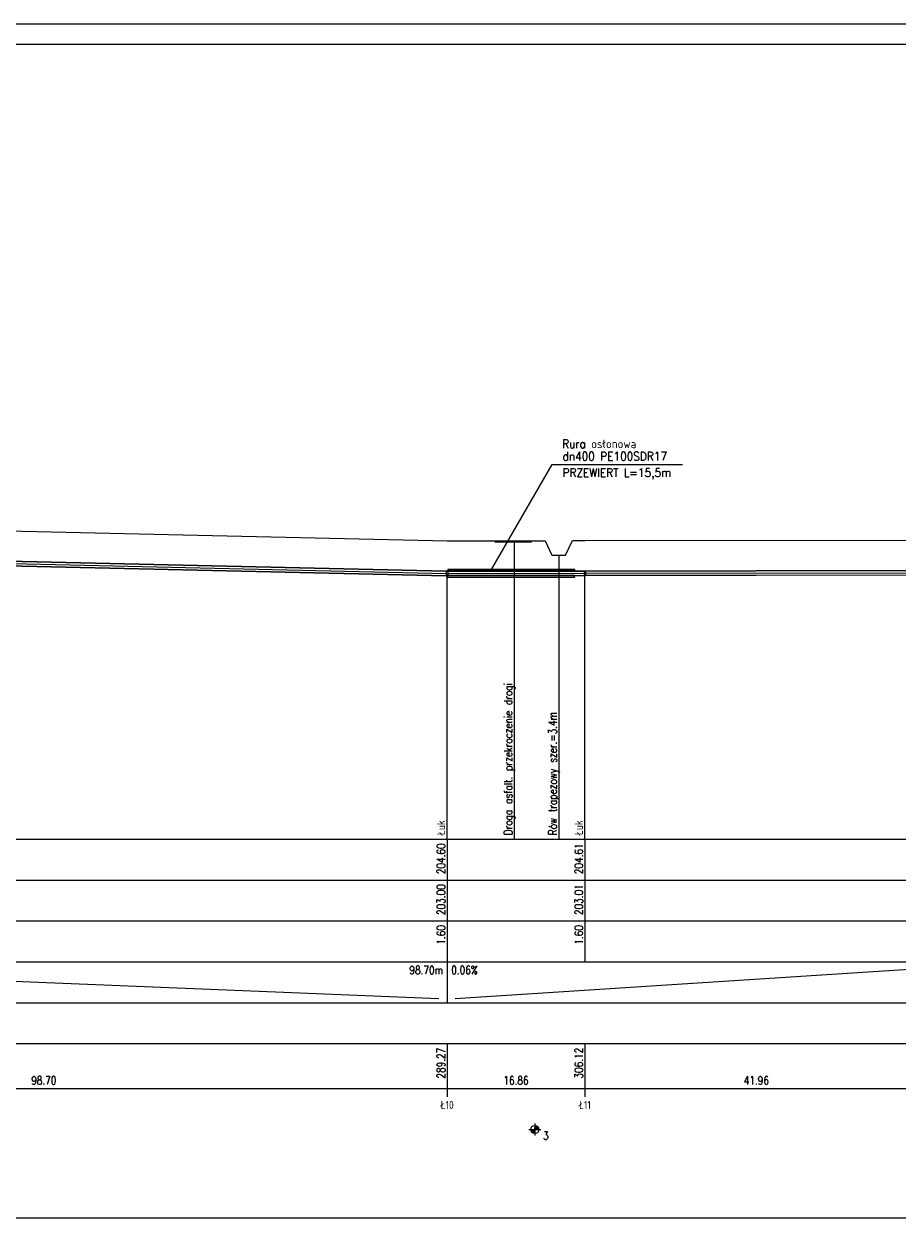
# Model space of a CAD drawing. Extents: x 122 to 1445, y -293 to 2085.
# Tile 32 of 38: x 741 to 955, y 1788 to 2083. Entities that reach past the tile are written whole.
import ezdxf
from ezdxf.enums import TextEntityAlignment as Align

# ---------------------------------------------------------------- set-up
doc = ezdxf.new("R2010")
doc.units = 0
doc.header["$LTSCALE"] = 0.2
doc.header["$MEASUREMENT"] = 0
for name, color, linetype in [('Liczby', 7, 'CONTINUOUS'), ('Linie_odn', 7, 'CONTINUOUS'), ('Linie_opisowe', 7, 'CONTINUOUS'), ('Linie_tabeli', 7, 'CONTINUOUS'), ('Odcinki', 7, 'CONTINUOUS'), ('Opis_PZ', 7, 'CONTINUOUS'), ('Opis_uzbr_n', 7, 'CONTINUOUS'), ('Osie', 7, 'CONTINUOUS'), ('Rury_ochr', 7, 'CONTINUOUS'), ('Teksty', 7, 'CONTINUOUS'), ('Teren_istn', 3, 'CONTINUOUS'), ('Uzbr_nadz', 7, 'CONTINUOUS'), ('warstwa_nr_0', 8, 'CONTINUOUS'), ('Wezly', 7, 'CONTINUOUS')]:
    doc.layers.add(name, color=color, linetype=linetype)
doc.styles.add('S', font='simplex.shx', dxfattribs={"width": 0.9, "height": 2.1})
doc.styles.get("Standard").update_dxf_attribs({"font": 'txt.shx'})

msp = doc.modelspace()

# ---------------------------------------------------------------- linework, layer by layer
at = {"layer": 'Liczby'}
for p, q in [((864.91385, 1812.34497), (867.91385, 1812.34497)), ((865.41625, 1812.27517), (867.41145, 1812.41477)), ((865.42355, 1812.20577), (867.40415, 1812.48417)), ((865.43575, 1812.13707), (867.39195, 1812.55287)), ((865.45255, 1812.06937), (867.37515, 1812.62057)), ((865.47415, 1812.00297), (867.35355, 1812.68697)), ((865.50035, 1811.93827), (867.32735, 1812.75167)), ((865.53095, 1811.87547), (867.29675, 1812.81447)), ((865.56585, 1811.81507), (867.26185, 1812.87487)), ((865.60485, 1811.75717), (867.22285, 1812.93277)), ((865.64785, 1811.70217), (867.17985, 1812.98777)), ((865.69455, 1811.65027), (867.13315, 1813.03967)), ((865.74475, 1811.60187), (867.08295, 1813.08807)), ((865.79815, 1811.55697), (867.02955, 1813.13297)), ((865.85465, 1811.51597), (866.97305, 1813.17397)), ((865.91385, 1811.47897), (866.91385, 1813.21097)), ((865.97545, 1811.44617), (866.85225, 1813.24377)), ((866.03925, 1811.41777), (866.78845, 1813.27217)), ((866.10485, 1811.39387), (866.72285, 1813.29607)), ((866.17195, 1811.37467), (866.65575, 1813.31527)), ((866.24025, 1811.36017), (866.58745, 1813.32977)), ((866.30935, 1811.35047), (866.51835, 1813.33947)), ((866.37895, 1811.34557), (866.44875, 1813.34437)), ((866.41385, 1813.84497), (866.41385, 1810.84497))]:
    msp.add_line(p, q, dxfattribs=at)
msp.add_circle((866.41385, 1812.34497), 1, dxfattribs=at)
at = {"layer": 'Linie_opisowe'}
for p, q in [((861.38853, 1956.37083), (861.38853, 1883.34497)), ((872.26855, 1952.84497), (872.26855, 1883.34497))]:
    msp.add_line(p, q, dxfattribs=at)
at = {"layer": 'Linie_tabeli'}
for p, q in [((266.41385, 1883.34497), (1046.45455, 1883.34497)), ((844.94855, 1883.34497), (844.94855, 1853.34497)), ((878.65855, 1883.34497), (878.65855, 1853.34497)), ((266.41385, 1873.34497), (1046.45455, 1873.34497)), ((266.41385, 1863.34497), (1046.45455, 1863.34497)), ((266.41385, 1853.34497), (1046.45455, 1853.34497)), ((844.94855, 1853.34497), (844.94855, 1843.34497)), ((649.55775, 1852.34497), (842.94855, 1844.34497)), ((846.94855, 1844.34497), (970.14055, 1852.34497)), ((266.41385, 1843.34497), (1046.45455, 1843.34497)), ((266.41385, 1833.34497), (1046.45455, 1833.34497)), ((844.94855, 1833.34497), (844.94855, 1820.34497)), ((878.65855, 1833.34497), (878.65855, 1820.34497)), ((266.41385, 1822.34497), (1046.45455, 1822.34497))]:
    msp.add_line(p, q, dxfattribs=at)
msp.add_lwpolyline([(146.68012, 1790.76042), (1146.12055, 1790.76042), (1146.12055, 2077.76042), (146.68012, 2077.76042)], close=True, dxfattribs=at)
for points in [[(844.94855, 1883.34497), (844.94855, 1948.34497)], [(878.65855, 1883.34497), (878.65855, 1948.39797)]]:
    msp.add_lwpolyline(points, dxfattribs=at)
at = {"layer": 'Odcinki'}
for points in [[(647.77205, 1953.37577), (844.73425, 1948.88557), (844.73425, 1948.91237), (647.77205, 1953.40257)], [(647.77205, 1952.30437), (844.73425, 1947.81417), (844.73425, 1947.78737), (647.77205, 1952.27757)], [(845.16285, 1948.88107), (878.44425, 1948.93337), (878.44425, 1948.96017), (845.16285, 1948.90777)], [(845.16285, 1947.80957), (878.44425, 1947.86197), (878.44425, 1947.83517), (845.16285, 1947.78277)], [(878.87285, 1948.93407), (962.37275, 1949.06537), (962.37275, 1949.09207), (878.87285, 1948.96077)], [(878.87285, 1947.86257), (962.37275, 1947.99387), (962.37275, 1947.96707), (878.87285, 1947.83577)]]:
    msp.add_lwpolyline(points, close=True, dxfattribs=at)
at = {"layer": 'Osie'}
for p, q in [((647.77205, 1952.84007), (844.73425, 1948.34987)), ((845.14855, 1948.34527), (876.14855, 1948.39407)), ((845.16285, 1948.34527), (878.44425, 1948.39767)), ((878.87285, 1948.39827), (962.37275, 1948.52957))]:
    msp.add_line(p, q, dxfattribs=at)
at = {"layer": 'Rury_ochr'}
for p, q in [((845.14855, 1949.29767), (845.14855, 1948.90777)), ((845.14855, 1947.39287), (845.14855, 1947.78277)), ((876.14855, 1949.34637), (876.14855, 1948.95657)), ((876.14855, 1947.44167), (876.14855, 1947.83157))]:
    msp.add_line(p, q, dxfattribs=at)
for points in [[(845.14855, 1949.29767), (876.14855, 1949.34637), (876.14855, 1949.39407), (845.14855, 1949.34527)], [(845.14855, 1947.39287), (876.14855, 1947.44167), (876.14855, 1947.39407), (845.14855, 1947.34527)]]:
    msp.add_lwpolyline(points, close=True, dxfattribs=at)
at = {"layer": 'Teksty'}
for p, q in [((855.83926, 1949.32207), (870.64855, 1974.98153)), ((870.64855, 1974.98153), (902.55236, 1974.98153))]:
    msp.add_line(p, q, dxfattribs=at)
at = {"layer": 'Teren_istn'}
msp.add_lwpolyline([(266.41385, 1951.49497), (269.70495, 1951.49497), (274.50495, 1951.68717), (275.50495, 1947.34497), (277.50495, 1947.34497), (278.50495, 1951.84737), (315.90645, 1953.34497), (328.55385, 1953.34497), (417.43805, 1958.34497), (427.75355, 1958.34497), (479.30955, 1964.19497), (554.06275, 1965.34497), (557.15645, 1965.25507), (622.85535, 1963.34497), (647.55775, 1960.84497), (844.94855, 1956.34497), (868.90855, 1956.38267), (870.58855, 1952.84497), (873.94855, 1952.84497), (875.62855, 1956.39317), (878.65855, 1956.39797), (962.58705, 1956.52997)], dxfattribs=at)
at = {"layer": 'Uzbr_nadz'}
msp.add_lwpolyline([(856.61024, 1956.12435, 0.5, 0.5, 0), (865.65621, 1956.13434, 0.5, 0.5, 0)], format="xyseb", dxfattribs=at)
at = {"layer": 'warstwa_nr_0'}
msp.add_lwpolyline([(121.68012, 1785.76042), (1151.52869, 1785.76042), (1151.52869, 2082.76042), (121.68012, 2082.76042)], close=True, dxfattribs=at)
at = {"layer": 'Wezly'}
for p, q in [((844.94855, 1948.90747), (844.73425, 1948.91237)), ((844.73425, 1948.91237), (844.73425, 1947.78737)), ((844.94855, 1948.88067), (844.73425, 1948.88557)), ((844.73425, 1947.81417), (844.94855, 1947.80927)), ((844.73425, 1947.78737), (844.94855, 1947.78247)), ((845.16285, 1948.90777), (844.94855, 1948.90747)), ((845.16285, 1948.88107), (844.94855, 1948.88067)), ((844.94855, 1947.80927), (845.16285, 1947.80957)), ((844.94855, 1947.78247), (845.16285, 1947.78277)), ((845.16285, 1947.78277), (845.16285, 1948.90777)), ((878.65855, 1948.96047), (878.44425, 1948.96017)), ((878.44425, 1948.96017), (878.44425, 1947.83517)), ((878.65855, 1948.93367), (878.44425, 1948.93337)), ((878.44425, 1947.86197), (878.65855, 1947.86227)), ((878.44425, 1947.83517), (878.65855, 1947.83547)), ((878.87285, 1948.96077), (878.65855, 1948.96047)), ((878.87285, 1948.93407), (878.65855, 1948.93367)), ((878.65855, 1947.86227), (878.87285, 1947.86257)), ((878.65855, 1947.83547), (878.87285, 1947.83577)), ((878.87285, 1947.83577), (878.87285, 1948.96077))]:
    msp.add_line(p, q, dxfattribs=at)

# ---------------------------------------------------------------- texts
at = {"layer": 'Liczby', "width": 0.8}
for s, p in [('204.60', (844.44855, 1882.34497)), ('204.61', (878.15855, 1882.34497)), ('203.00', (844.44855, 1872.34497)), ('203.01', (878.15855, 1872.34497)), ('1.60', (844.44855, 1862.34497)), ('1.60', (878.15855, 1862.34497)), ('289.27', (844.44855, 1832.34497)), ('306.12', (878.15855, 1832.34497))]:
    msp.add_text(s, height=2, rotation=90, dxfattribs=at).set_placement(p, align=Align.RIGHT)
msp.add_text('98.70m', height=2, dxfattribs=at).set_placement((843.94855, 1850.34497), align=Align.RIGHT)
for s, p in [('0.06%', (845.94855, 1850.34497)), ('3', (868.41385, 1809.84497))]:
    msp.add_text(s, height=2, dxfattribs=at).set_placement(p)
for s, p in [('98.70', (746.25315, 1823.34497)), ('16.86', (861.80355, 1823.34497)), ('41.96', (920.62275, 1823.34497)), ('Ł10', (844.94855, 1817.34497)), ('Ł11', (878.65855, 1817.34497))]:
    msp.add_text(s, height=2, dxfattribs=at).set_placement(p, align=Align.CENTER)
at = {"layer": 'Linie_odn', "style": 'S', "width": 0.9}
for s, p in [('Rura osłonowa', (873.07635, 1979.01417)), ('dn400 PE100SDR17', (873.17323, 1975.98028)), ('PRZEWIERT L=15,5m', (873.17323, 1971.98028))]:
    msp.add_text(s, height=2.1, dxfattribs=at).set_placement(p)
at = {"layer": 'Opis_PZ', "width": 0.8}
for p in [(844.44855, 1884.34497), (878.15855, 1884.34497)]:
    msp.add_text('Łuk', height=2, rotation=90, dxfattribs=at).set_placement(p)
at = {"layer": 'Opis_uzbr_n', "width": 0.8}
for s, p in [('Droga asfalt. przekroczenie drogi ', (860.88853, 1884.34497)), ('Rów trapezowy szer.=3.4m', (871.76855, 1884.34497))]:
    msp.add_text(s, height=2, rotation=90, dxfattribs=at).set_placement(p)

doc.saveas('drawing.dxf')
